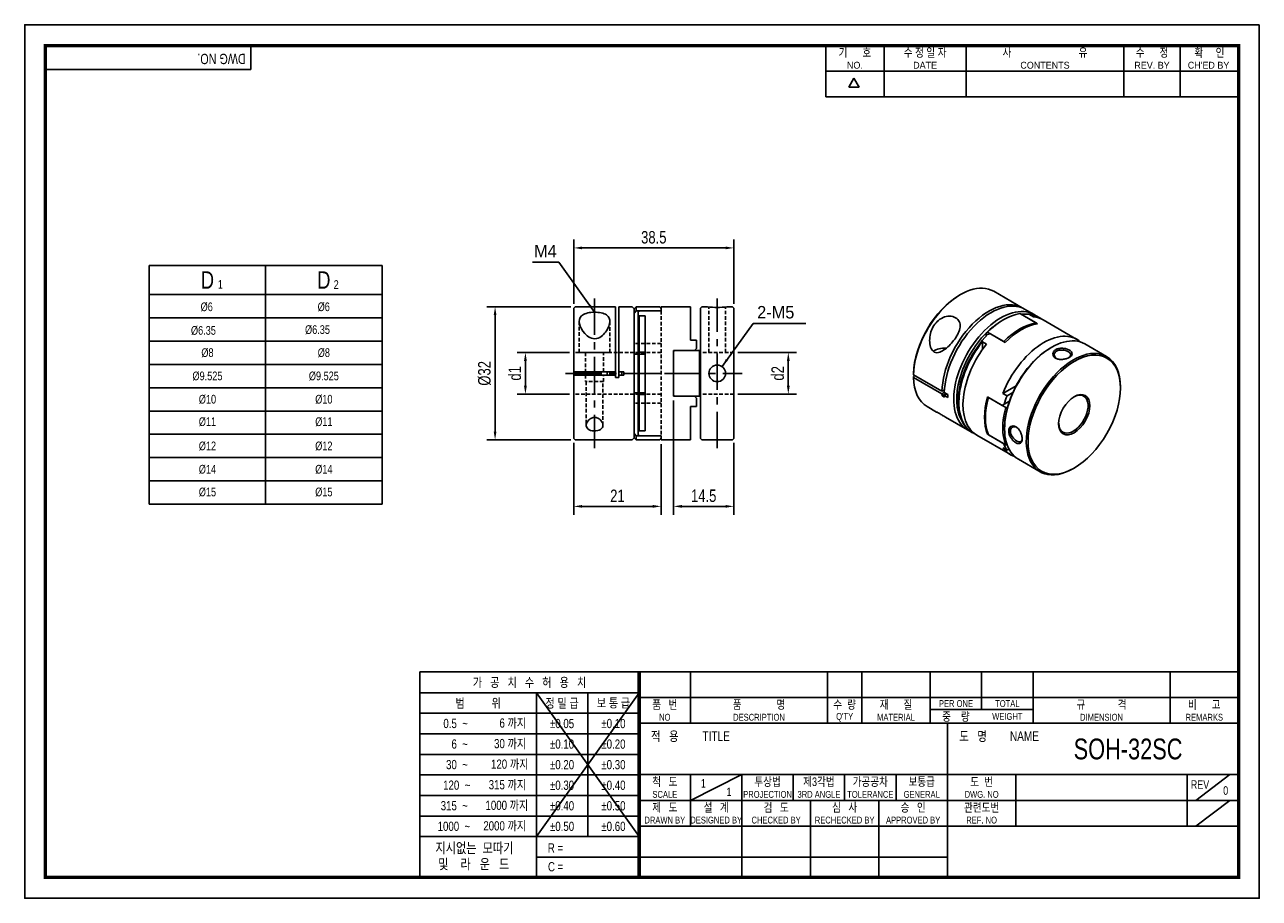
# Model space of a CAD drawing. Header units: millimetres. Extents: x 0 to 297, y 0 to 210.
import ezdxf
from ezdxf.enums import TextEntityAlignment as Align

# ---------------------------------------------------------------- set-up
doc = ezdxf.new("R2010")
doc.units = ezdxf.units.MM
doc.header["$LTSCALE"] = 7
for name, pattern in [('CENTER', [2, 1.25, -0.25, 0.25, -0.25]), ('CENTER2', [1.125, 0.75, -0.125, 0.125, -0.125]), ('DASHED', [0.75, 0.5, -0.25]), ('HIDDEN', [0.375, 0.25, -0.125]), ('HIDDEN2', [0.1875, 0.125, -0.0625]), ('PHANTOM2', [1.25, 0.625, -0.125, 0.125, -0.125, 0.125, -0.125])]:
    doc.linetypes.add(name, pattern=pattern)
doc.layers.get('0').update_dxf_attribs({"linetype": 'CONTINUOUS'})
doc.layers.get('Defpoints').update_dxf_attribs({"linetype": 'CONTINUOUS'})
for name, color, linetype in [('BM', 2, 'CONTINUOUS'), ('C', 1, 'CENTER2'), ('CT', 1, 'CENTER'), ('D', 7, 'CONTINUOUS'), ('DIM', 7, 'CONTINUOUS'), ('H', 3, 'HIDDEN'), ('HD', 4, 'DASHED'), ('P', 4, 'PHANTOM2')]:
    doc.layers.add(name, color=color, linetype=linetype)
doc.styles.get("Standard").update_dxf_attribs({"font": 'Gulim.ttf', "width": 0.8, "height": 3})
doc.dimstyles.new('LIM', dxfattribs={"dimtxt": 2, "dimasz": 2, "dimexe": 2, "dimexo": 1, "dimgap": 1, "dimtad": 1, "dimdec": 3, "dimzin": 9, "dimdsep": 46, "dimtxsty": 'Standard', "dimcen": 3, "dimclrd": 1, "dimclre": 1, "dimadec": 0, "dimazin": 0, "dimtfac": 1, "dimtdec": 3, "dimtmove": 0, "dimatfit": 3, "dimfxl": 0, "dimtolj": 1, "dimtzin": 0, "dimarcsym": 0})

# ---------------------------------------------------------------- blocks, each defined once
blk = doc.blocks.new('*D7')
at = {"layer": 'Defpoints', "color": 0}
for p in [(170.59, 156.34), (132.09, 141.89), (170.59, 141.89)]:
    blk.add_point(p, dxfattribs=at)
at = {"layer": 'DIM', "color": 1, "lineweight": -2}
for p, q in [((132.09, 142.89), (132.09, 158.34)), ((170.59, 142.89), (170.59, 158.34)), ((134.09, 156.34), (168.59, 156.34))]:
    blk.add_line(p, q, dxfattribs=at)
at = {"layer": 'DIM', "color": 1}
for points in [[(134.09, 156.67), (134.09, 156.01), (132.09, 156.34)], [(168.59, 156.67), (168.59, 156.01), (170.59, 156.34)]]:
    blk.add_solid(points, dxfattribs=at)
at = {"layer": 'DIM', "color": 0, "insert": (151.34, 158.88), "char_height": 3, "attachment_point": 5}
blk.add_mtext('\\A1;38.5', dxfattribs=at)
blk = doc.blocks.new('*D8')
at = {"layer": 'Defpoints', "color": 0}
for p in [(132.09, 110.49), (153.09, 110.19), (153.09, 94.21)]:
    blk.add_point(p, dxfattribs=at)
at = {"layer": 'DIM', "color": 1, "lineweight": -2}
for p, q in [((132.09, 109.49), (132.09, 92.21)), ((153.09, 109.19), (153.09, 92.21)), ((134.09, 94.21), (151.09, 94.21))]:
    blk.add_line(p, q, dxfattribs=at)
at = {"layer": 'DIM', "color": 1}
for points in [[(134.09, 94.55), (134.09, 93.88), (132.09, 94.21)], [(151.09, 94.55), (151.09, 93.88), (153.09, 94.21)]]:
    blk.add_solid(points, dxfattribs=at)
at = {"layer": 'DIM', "color": 0, "insert": (142.59, 96.75), "char_height": 3, "attachment_point": 5}
blk.add_mtext('\\A1;21', dxfattribs=at)
blk = doc.blocks.new('*D9')
at = {"layer": 'Defpoints', "color": 0}
for p in [(132.39, 142.19), (113.16, 110.19), (132.39, 110.19)]:
    blk.add_point(p, dxfattribs=at)
at = {"layer": 'DIM', "color": 1, "lineweight": -2}
for p, q in [((131.39, 142.19), (111.16, 142.19)), ((113.16, 140.19), (113.16, 112.19)), ((131.39, 110.19), (111.16, 110.19))]:
    blk.add_line(p, q, dxfattribs=at)
at = {"layer": 'DIM', "color": 1}
for points in [[(112.82, 140.19), (113.49, 140.19), (113.16, 142.19)], [(112.82, 112.19), (113.49, 112.19), (113.16, 110.19)]]:
    blk.add_solid(points, dxfattribs=at)
at = {"layer": 'DIM', "color": 0, "insert": (110.62, 126.19), "char_height": 3, "attachment_point": 5, "rotation": 90}
blk.add_mtext('\\A1;%%c32', dxfattribs=at)
blk = doc.blocks.new('*D10')
at = {"layer": 'Defpoints', "color": 0}
for p in [(120.45, 131.19), (132.09, 131.19), (132.09, 121.19)]:
    blk.add_point(p, dxfattribs=at)
at = {"layer": 'DIM', "color": 1, "lineweight": -2}
for p, q in [((131.09, 131.19), (118.45, 131.19)), ((120.45, 123.19), (120.45, 129.19)), ((131.09, 121.19), (118.45, 121.19))]:
    blk.add_line(p, q, dxfattribs=at)
at = {"layer": 'DIM', "color": 1}
for points in [[(120.12, 129.19), (120.79, 129.19), (120.45, 131.19)], [(120.12, 123.19), (120.79, 123.19), (120.45, 121.19)]]:
    blk.add_solid(points, dxfattribs=at)
at = {"layer": 'DIM', "color": 0, "insert": (117.91, 126.19), "char_height": 3, "attachment_point": 5, "rotation": 90}
blk.add_mtext('\\A1;d1', dxfattribs=at)
blk = doc.blocks.new('*D11')
at = {"layer": 'Defpoints', "color": 0}
for p in [(156.09, 120.69), (170.59, 110.49), (170.59, 94.21)]:
    blk.add_point(p, dxfattribs=at)
at = {"layer": 'DIM', "color": 1, "lineweight": -2}
for p, q in [((156.09, 119.69), (156.09, 92.21)), ((170.59, 109.49), (170.59, 92.21)), ((158.09, 94.21), (168.59, 94.21))]:
    blk.add_line(p, q, dxfattribs=at)
at = {"layer": 'DIM', "color": 1}
for points in [[(158.09, 94.55), (158.09, 93.88), (156.09, 94.21)], [(168.59, 94.55), (168.59, 93.88), (170.59, 94.21)]]:
    blk.add_solid(points, dxfattribs=at)
at = {"layer": 'DIM', "color": 0, "insert": (163.34, 96.75), "char_height": 3, "attachment_point": 5}
blk.add_mtext('\\A1;14.5', dxfattribs=at)
blk = doc.blocks.new('*D12')
at = {"layer": 'Defpoints', "color": 0}
for p in [(170.59, 131.19), (183.69, 131.19), (170.59, 121.19)]:
    blk.add_point(p, dxfattribs=at)
at = {"layer": 'DIM', "color": 1, "lineweight": -2}
for p, q in [((171.59, 131.19), (185.69, 131.19)), ((183.69, 123.19), (183.69, 129.19)), ((171.59, 121.19), (185.69, 121.19))]:
    blk.add_line(p, q, dxfattribs=at)
at = {"layer": 'DIM', "color": 1}
for points in [[(183.36, 129.19), (184.03, 129.19), (183.69, 131.19)], [(183.36, 123.19), (184.03, 123.19), (183.69, 121.19)]]:
    blk.add_solid(points, dxfattribs=at)
at = {"layer": 'DIM', "color": 0, "insert": (181.15, 126.19), "char_height": 3, "attachment_point": 5, "rotation": 90}
blk.add_mtext('\\A1;d2', dxfattribs=at)

msp = doc.modelspace()

# ---------------------------------------------------------------- linework, layer by layer
for p, q in [((54.437, 199.2323), (54.437, 205)), ((192.7139, 192.6407), (192.7139, 205)), ((206.7211, 192.6407), (206.7211, 205)), ((226.4959, 192.6407), (226.4959, 205)), ((264.3976, 192.6407), (264.3976, 205)), ((277.9928, 192.6407), (277.9928, 205)), ((54.437, 199.2323), (5, 199.2323)), ((192.7139, 198.8204), (291.588, 198.8204)), ((198.2565, 194.9765), (199.4924, 197.1172)), ((200.7283, 194.9765), (199.4924, 197.1172)), ((200.7283, 194.9765), (198.2565, 194.9765)), ((192.7139, 192.6407), (291.588, 192.6407)), ((29.9641, 152.1331), (29.9641, 94.7331)), ((29.9641, 152.1331), (85.9641, 152.1331)), ((85.9641, 152.1331), (85.9641, 94.7331)), ((29.9641, 94.7331), (85.9641, 94.7331)), ((95.0758, 54.437), (95.0758, 5)), ((147.8086, 54.437), (95.0758, 54.437)), ((292, 54.437), (147.8086, 54.437)), ((147.8086, 54.437), (147.8086, 5)), ((160.1679, 54.437), (160.1679, 42.0778)), ((193.1259, 54.437), (193.1259, 42.0778)), ((201.3654, 54.437), (201.3654, 42.0778)), ((217.8444, 54.437), (217.8444, 42.0778)), ((230.2037, 54.437), (230.2037, 45.3736)), ((242.563, 54.437), (242.563, 42.0778)), ((275.521, 54.437), (275.521, 42.0778)), ((147.8086, 49.4295), (95.0758, 49.4295)), ((147.8086, 49.4295), (123.0901, 14.8235)), ((123.0901, 49.4295), (147.8086, 14.8235)), ((123.0901, 49.4295), (123.0901, 5)), ((135.4493, 49.4295), (135.4493, 14.8235)), ((147.8086, 48.2574), (292, 48.2574)), ((217.8444, 45.3736), (242.563, 45.3736)), ((147.8086, 44.4858), (95.0758, 44.4858)), ((147.8086, 42.0778), (292, 42.0778)), ((221.9642, 5), (221.9642, 42.0778)), ((147.8086, 39.5421), (95.0758, 39.5421)), ((147.8086, 34.5984), (95.0758, 34.5984)), ((147.8086, 29.7185), (292, 29.7185)), ((160.1679, 23.5389), (172.5271, 29.7185)), ((160.1679, 29.7185), (160.1679, 17.3593)), ((172.5271, 29.7185), (172.5271, 5)), ((184.8864, 29.7185), (184.8864, 23.5389)), ((197.2457, 29.7185), (197.2457, 23.5389)), ((209.6049, 29.7185), (209.6049, 23.5389)), ((238.4432, 29.7185), (238.4432, 17.3593)), ((279.6407, 29.7185), (279.6407, 17.3593)), ((281.7006, 23.5389), (289.9401, 29.7185)), ((147.8086, 29.6547), (95.0758, 29.6547)), ((147.8086, 24.711), (95.0758, 24.711)), ((147.8086, 23.5389), (221.9642, 23.5389)), ((189.0061, 23.5389), (189.0061, 5)), ((205.4852, 23.5389), (205.4852, 5)), ((221.9642, 23.5389), (292, 23.5389)), ((281.7006, 17.3593), (289.9401, 23.5389)), ((147.8086, 19.7673), (95.0758, 19.7673)), ((147.8086, 17.3593), (292, 17.3593)), ((147.8086, 14.8235), (95.0758, 14.8235)), ((147.8086, 9.8798), (123.0901, 9.8798)), ((147.8086, 9.8798), (221.9642, 9.8798))]:
    msp.add_line(p, q)
at = {"color": 4}
for p, q in [((57.9641, 152.1331), (57.9641, 94.7331)), ((29.9641, 145.1331), (85.9641, 145.1331))]:
    msp.add_line(p, q, dxfattribs=at)
at = {"color": 1}
for p, q in [((29.9641, 139.5331), (85.9641, 139.5331)), ((29.9641, 133.9331), (85.9641, 133.9331)), ((29.9641, 128.3331), (85.9641, 128.3331)), ((29.9641, 122.7331), (85.9641, 122.7331)), ((29.9641, 117.1331), (85.9641, 117.1331)), ((29.9641, 111.5331), (85.9641, 111.5331)), ((29.9641, 105.9331), (85.9641, 105.9331)), ((29.9641, 100.3331), (85.9641, 100.3331))]:
    msp.add_line(p, q, dxfattribs=at)
msp.add_lwpolyline([(297, 210), (0, 210), (0, 0), (297, 0)], close=True)
msp.add_lwpolyline([(292, 205, 0.8, 0.8, 0), (5, 205, 0.8, 0.8, 0), (5, 5, 0.8, 0.8, 0), (292, 5, 0.8, 0.8, 0)], format="xyseb", close=True)
at = {"const_width": 0.824}
msp.add_lwpolyline([(147.8086, 5), (147.8086, 54.437)], dxfattribs=at)
at = {"layer": 'BM', "linetype": 'Continuous'}
for p, q in [((239.974, 141.9491), (233.1151, 145.9092)), ((225.1151, 145.1167), (224.9029, 144.9942)), ((132.3949, 142.1926), (132.0949, 141.8926)), ((132.0949, 141.8926), (132.0949, 126.5926)), ((142.0949, 142.1926), (132.3949, 142.1926)), ((142.0949, 142.1926), (142.0949, 126.5926)), ((146.0949, 142.1926), (142.8949, 142.1926)), ((142.8949, 142.1926), (142.8949, 126.5926)), ((146.5949, 141.6926), (146.0949, 142.1926)), ((147.0949, 142.1926), (146.5949, 141.6926)), ((146.5949, 140.684), (146.5949, 141.6926)), ((147.0949, 141.2176), (146.5949, 140.684)), ((146.5949, 140.684), (146.5949, 111.7013)), ((152.5949, 142.1926), (147.0949, 142.1926)), ((147.0949, 141.2176), (147.0949, 142.1926)), ((152.5949, 141.2176), (147.0949, 141.2176)), ((147.5949, 111.3602), (147.5949, 141.025)), ((147.8449, 140.049), (147.8449, 112.3362)), ((149.2449, 140.049), (147.8449, 140.049)), ((153.0949, 141.2176), (148.0949, 141.2176)), ((149.2449, 140.049), (149.2449, 112.3362)), ((153.0949, 141.2176), (153.0949, 142.1926)), ((153.9386, 142.1926), (153.0949, 142.1926)), ((160.1949, 142.1926), (153.9386, 142.1926)), ((160.1949, 142.1926), (160.1949, 134.1926)), ((162.8949, 142.1926), (162.5949, 141.8926)), ((162.5949, 141.8926), (162.5949, 131.6926)), ((164.2949, 142.1926), (162.8949, 142.1926)), ((170.2949, 142.1926), (168.8949, 142.1926)), ((170.5949, 141.8926), (170.2949, 142.1926)), ((170.5949, 141.8926), (170.5949, 110.4926)), ((243.2877, 138.3193), (239.3986, 140.5647)), ((240.1057, 140.4075), (240.1057, 140.1565)), ((243.6413, 138.1152), (240.1057, 140.1565)), ((242.8024, 140.3162), (240.5397, 141.6226)), ((242.6867, 139.7535), (241.6967, 140.325)), ((244.0399, 139.6017), (243.8631, 139.7038)), ((235.5095, 139.1154), (235.156, 138.9113)), ((253.1262, 134.3557), (245.0298, 139.0302)), ((160.1949, 134.1926), (161.5949, 134.1926)), ((161.5949, 132.1926), (161.5949, 134.1926)), ((230.383, 131.9079), (230.383, 133.793)), ((231.373, 133.2215), (230.383, 133.793)), ((231.6204, 136.074), (231.2669, 135.8424)), ((231.2669, 135.1311), (231.2669, 135.8424)), ((235.5095, 133.8286), (231.6204, 136.074)), ((235.8631, 133.6245), (232.3276, 135.6657)), ((147.5949, 130.8391), (146.5949, 130.8391)), ((149.2449, 131.3161), (147.8449, 131.3161)), ((149.2449, 130.8391), (147.8449, 130.8391)), ((156.0949, 131.6926), (156.0949, 120.6926)), ((156.0949, 131.6926), (161.0949, 131.6926)), ((156.3949, 131.6926), (162.2949, 131.6926)), ((161.0949, 131.6926), (161.5949, 132.1926)), ((162.2949, 120.6926), (162.2949, 131.6926)), ((162.2949, 131.6926), (162.5949, 131.6926)), ((162.5949, 120.6926), (162.5949, 131.6926)), ((247.0354, 132.461), (246.8232, 132.3385)), ((260.268, 130.2324), (255.0354, 133.2535)), ((132.3949, 126.5926), (132.0949, 126.5926)), ((132.0949, 126.5926), (132.0949, 125.7926)), ((132.0949, 125.7926), (132.0949, 110.4926)), ((132.0949, 125.7926), (132.3949, 125.7926)), ((142.0949, 126.5926), (132.3949, 126.5926)), ((142.0949, 125.7926), (132.3949, 125.7926)), ((142.0949, 126.5926), (142.0949, 125.7926)), ((142.0949, 125.1926), (142.0949, 125.7926)), ((142.0949, 125.1926), (142.8949, 125.1926)), ((144.0949, 126.5926), (142.8949, 126.5926)), ((142.8949, 126.5926), (142.8949, 125.7926)), ((144.0949, 125.7926), (142.8949, 125.7926)), ((142.8949, 125.1926), (142.8949, 125.7926)), ((144.0949, 126.5926), (144.0949, 125.7926)), ((213.8049, 125.8494), (213.805, 126.0944)), ((220.6638, 121.8894), (213.8049, 125.8494)), ((213.805, 125.4412), (213.8049, 125.1962)), ((220.6638, 121.2362), (213.8049, 125.1962)), ((214.1584, 125.6453), (213.805, 125.4412)), ((221.2578, 122.2324), (220.6638, 121.8894)), ((238.5067, 123.2095), (235.3282, 121.3744)), ((263.5817, 122.663), (263.5817, 122.908)), ((146.5949, 121.5461), (147.5949, 121.5461)), ((147.8449, 121.5461), (149.2449, 121.5461)), ((149.2449, 121.0692), (147.8449, 121.0692)), ((156.0949, 120.6926), (161.0949, 120.6926)), ((156.3949, 120.6926), (162.2949, 120.6926)), ((161.5949, 120.1926), (161.0949, 120.6926)), ((161.5949, 118.1926), (161.5949, 120.1926)), ((162.5949, 120.6926), (162.2949, 120.6926)), ((162.5949, 120.6926), (162.5949, 110.4926)), ((221.2295, 121.5628), (220.6638, 121.2362)), ((221.6538, 121.3179), (220.6824, 120.757)), ((220.6824, 120.757), (221.2481, 120.4304)), ((222.078, 121.0729), (221.2295, 121.5628)), ((221.7952, 121.2362), (221.2295, 120.9096)), ((222.078, 120.4197), (221.2295, 120.9096)), ((231.6028, 120.53), (235.1383, 118.4887)), ((231.727, 120.4582), (231.7093, 120.4479)), ((231.8149, 120.4075), (235.9868, 117.9988)), ((235.3282, 121.3744), (236.3182, 120.8029)), ((235.628, 118.7715), (236.8862, 119.4978)), ((237.7268, 121.6162), (236.3182, 120.8029)), ((160.1949, 110.1926), (160.1949, 118.1926)), ((160.1949, 118.1926), (161.5949, 118.1926)), ((217.1151, 118.1963), (219.3784, 116.8896)), ((235.1383, 118.4887), (235.628, 118.7715)), ((235.9868, 117.9988), (236.4252, 118.0069)), ((221.4931, 115.6687), (226.8024, 112.6033)), ((235.7217, 113.11), (235.7217, 112.8651)), ((132.0949, 110.4926), (132.3949, 110.1926)), ((132.3949, 110.1926), (146.0949, 110.1926)), ((146.0949, 110.1926), (146.5949, 110.6926)), ((146.5949, 111.7013), (147.0949, 111.1677)), ((146.5949, 110.6926), (146.5949, 111.7013)), ((146.5949, 110.6926), (147.0949, 110.1926)), ((152.5949, 111.1677), (147.0949, 111.1677)), ((147.0949, 111.1677), (147.0949, 110.1926)), ((147.0949, 110.1926), (152.5949, 110.1926)), ((149.2449, 112.3362), (147.8449, 112.3362)), ((153.0949, 111.1677), (148.0949, 111.1677)), ((153.0949, 111.1677), (153.0949, 110.1926)), ((153.0949, 110.1926), (153.9386, 110.1926)), ((153.9386, 110.1926), (160.1949, 110.1926)), ((162.5949, 110.4926), (162.8949, 110.1926)), ((162.8949, 110.1926), (170.2949, 110.1926)), ((170.2949, 110.1926), (170.5949, 110.4926)), ((227.8631, 111.991), (228.0399, 111.8889)), ((229.0298, 111.3174), (237.1262, 106.6429)), ((231.6028, 111.5485), (231.7008, 111.6051)), ((231.6028, 111.5485), (235.1383, 109.5072)), ((231.8149, 111.426), (235.9868, 109.0173)), ((235.3282, 108.3105), (236.3182, 107.7389)), ((235.8454, 109.099), (235.628, 108.9735)), ((236.3356, 109.0238), (235.9868, 109.0173)), ((236.7614, 107.9948), (236.3182, 107.7389)), ((239.0354, 105.5406), (244.268, 102.5196)), ((252.268, 103.3121), (252.4801, 103.4345))]:
    msp.add_line(p, q, dxfattribs=at)
msp.add_circle((166.5949, 126.1926), 2, dxfattribs=at)
for centre, radius, start, end in [((153.5949, 126.1926), 16, 110.10551, 112.024313), ((152.5949, 141.6926), 0.5, 0, 90), ((166.5949, 157.4358), 15.4157, 261.419498, 278.580502), ((237.0834, 136.6731), 3.2508, 241.04465, 248.465729), ((156.3949, 131.3926), 0.3, 90, 180), ((149.3415, 126.1926), 9.1899, 177.505341, 182.494659), ((114.7718, 126.1926), 28.8516, 359.205622, 0.794378), ((156.3949, 120.9926), 0.3, 180, 270), ((245.8546, 116.0237), 14.823, 162.659243, 197.621162), ((153.5949, 126.1926), 16, 247.975687, 249.89449), ((152.5949, 110.6926), 0.5, 270, 0)]:
    msp.add_arc(centre, radius, start, end, dxfattribs=at)
for centre, major_axis, start_param, end_param in [((225.1151, 132.0528), (8, 13.8564), 0, 2.33119189), ((224.9029, 132.1752), (7.85, 13.5966), 0.78539816, 2.33071403), ((231.974, 128.0927), (-8, -13.8564), 3.10622994, 5.47278454), ((232.5397, 127.7661), (-8, -13.8564), 3.14159265, 5.47278454), ((234.8024, 126.4597), (8, 13.8564), 0, 3.20793256), ((235.5095, 126.0515), (8, 13.8564), 0.43449082, 1.13630551), ((235.156, 126.2556), (-7.75, -13.4234), 3.45841855, 3.50031744), ((235.8631, 125.8474), (-8, -13.8564), 3.14159265, 3.54259404), ((236.0399, 125.7453), (-8, -13.8564), 3.07968127, 3.40339204), ((237.0298, 125.1738), (-8, -13.8564), 3.14159265, 3.40339204), ((234.8024, 126.4597), (8, 13.8564), 6.2168454, 6.28318531), ((235.156, 126.2556), (7.75, 13.4234), 0.78539816, 1.14813971), ((239.3986, 123.8061), (8, 13.8564), 0.43449082, 1.13630551), ((239.7522, 123.602), (8, 13.8564), 0.43449082, 1.13630551), ((235.156, 126.2556), (7.75, 13.4234), 1.14813971, 2.82257274), ((235.8631, 125.8474), (8, 13.8564), 1.16979494, 3.14159265), ((236.0399, 125.7453), (8, 13.8564), 1.30899694, 3.20350404), ((240.1057, 123.3979), (-22.6274, 0), 5.06329632, 5.09678575), ((247.0354, 119.3971), (-8, -13.8564), 3.14159265, 6.28318531), ((245.1262, 120.4993), (-8, -13.8564), 3.02198339, 4.97418837), ((221.3674, 130.134), (3.675, 0), 1.48091939, 2.44647594), ((237.0298, 125.1738), (8, 13.8564), 1.30899694, 3.14159265), ((246.8232, 119.5195), (-7.85, -13.5966), 3.92699082, 5.13987604), ((252.268, 116.376), (8, 13.8564), 0, 3.92699082), ((252.268, 116.376), (8, 13.8564), 5.49778714, 6.28318531), ((225.1151, 132.0528), (8, 13.8564), 2.3811971, 3.14159265), ((231.974, 128.0927), (-8, -13.8564), 5.52278975, 5.56032791), ((232.5397, 127.7661), (-8, -13.8564), 5.52278975, 5.56032791), ((233.3882, 127.2762), (-8, -13.8564), 5.47278454, 5.52278975), ((242.227, 122.1731), (-8, -13.8564), 5.1468798, 5.84869449), ((242.4392, 122.0507), (-8, -13.8564), 5.1468798, 5.84869449), ((246.1161, 119.9278), (-8, -13.8564), 4.97418837, 5.11339037), ((252.268, 116.376), (-2.5, -4.3301), 0, 3.89742359), ((246.6111, 119.642), (-8, -13.8564), 5.1468798, 5.84869449), ((246.8232, 119.5195), (-7.85, -13.5966), 5.13987604, 5.49778714), ((252.268, 116.376), (-2.5, -4.3301), 5.52735437, 6.28318531), ((241.8735, 122.3773), (11.3137, -19.5959), 5.06329632, 5.09678575), ((245.1262, 120.4993), (8, 13.8564), 2.87979327, 3.26120191), ((246.1161, 119.9278), (-8, -13.8564), 5.88218392, 6.02138592)]:
    msp.add_ellipse(centre, major_axis=major_axis, ratio=0.57735027, start_param=start_param, end_param=end_param, dxfattribs=at)
for major_axis in [(-7.85, -13.5966), (2.65, 4.5899)]:
    msp.add_ellipse((252.4801, 116.2535), major_axis=major_axis, ratio=0.57735027, dxfattribs=at)
for points, knots in [([(140.7699, 138.6826), (140.7699, 139.0378), (140.6924, 139.3597), (140.3369, 139.9406), (140.0584, 140.1898), (139.302, 140.5796), (138.827, 140.7184), (137.7753, 140.8817), (137.1961, 140.9076), (136.0722, 140.8461), (135.5309, 140.7582), (134.6189, 140.4698), (134.2446, 140.2675), (133.4394, 139.5147), (133.3251, 138.8213), (133.657, 137.3205), (134.0772, 136.5086), (135.0583, 135.4065), (135.456, 135.0494), (136.4213, 134.548), (137.0195, 134.4324), (138.1196, 134.6664), (138.5981, 134.9697), (139.374, 135.6417), (139.6925, 136.0256), (140.4664, 137.1769), (140.7699, 137.9723), (140.7699, 138.6826)], [0, 0, 0, 0, 0.0625, 0.0625, 0.125, 0.125, 0.1875, 0.1875, 0.25, 0.25, 0.3125, 0.3125, 0.375, 0.375, 0.5, 0.5, 0.625, 0.625, 0.6875, 0.6875, 0.75, 0.75, 0.8125, 0.8125, 0.875, 0.875, 1, 1, 1, 1]), ([(223.966, 134.7492), (224.2797, 135.2203), (224.5434, 135.6988), (224.9308, 136.6869), (225.0451, 137.1838), (225.0396, 138.1165), (224.9176, 138.5473), (224.4324, 139.2591), (224.0673, 139.5424), (223.1721, 139.893), (222.6444, 139.9586), (221.5752, 139.8504), (221.031, 139.6766), (219.5482, 138.8633), (218.7809, 137.9475), (217.8398, 135.9078), (217.6322, 134.7819), (217.7432, 133.145), (217.855, 132.5933), (218.3113, 131.6592), (218.6866, 131.293), (219.5658, 131.0934), (220.0375, 131.2229), (220.9154, 131.6449), (221.3432, 131.9452), (222.5659, 132.9593), (223.3387, 133.8071), (223.966, 134.7492)], [0, 0, 0, 0, 0.0625, 0.0625, 0.125, 0.125, 0.1875, 0.1875, 0.25, 0.25, 0.3125, 0.3125, 0.375, 0.375, 0.5, 0.5, 0.625, 0.625, 0.6875, 0.6875, 0.75, 0.75, 0.8125, 0.8125, 0.875, 0.875, 1, 1, 1, 1]), ([(243.2877, 138.3193), (243.3399, 138.2892), (243.379, 138.2435), (243.4194, 138.1524), (243.429, 138.1121), (243.4325, 138.0698)], [0, 0, 0, 0, 0.25, 0.25, 0.417381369, 0.417381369, 0.417381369, 0.417381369]), ([(251.278, 130.0115), (251.0613, 129.8864), (250.5418, 129.6721), (249.6326, 129.5041), (248.7244, 129.5505), (247.9503, 129.8185), (247.4446, 130.2893), (247.2678, 130.8687), (247.4624, 131.4493), (247.9819, 131.9222), (248.7618, 132.1994), (249.6721, 132.2566), (250.5804, 132.0997), (251.3545, 131.7839), (251.8598, 131.3608), (252.0355, 130.8913), (251.8397, 130.4215), (251.4947, 130.1366), (251.278, 130.0115)], [0, 0, 0, 0, 0.06305452, 0.12578437, 0.18801384, 0.24991239, 0.31186296, 0.37417457, 0.43687869, 0.50000364, 0.56314195, 0.62585815, 0.68815122, 0.75007841, 0.81198216, 0.87422429, 0.9369509, 1, 1, 1, 1]), ([(251.1815, 129.9609), (251.48, 130.1608), (251.8443, 130.6658), (251.2193, 131.4369), (249.6525, 131.9164), (248.0844, 131.645), (247.4351, 130.6363), (247.8936, 129.9246), (248.3258, 129.7026), (248.3724, 129.6813)], [0.013670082, 0.013670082, 0.013670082, 0.013670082, 0.125009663, 0.249926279, 0.374925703, 0.499997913, 0.625042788, 0.750084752, 0.764539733, 0.764539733, 0.764539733, 0.764539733]), ([(221.4979, 115.6659), (221.2746, 115.795), (221.0375, 115.9385), (220.5392, 116.2431), (220.2728, 116.4069), (219.8232, 116.6707), (219.6412, 116.7692), (219.4201, 116.8793), (219.3713, 116.8978), (219.3675, 116.8969), (219.3674, 116.8968), (219.3674, 116.8967)], [0.129165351, 0.129165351, 0.129165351, 0.129165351, 0.1875, 0.1875, 0.25, 0.25, 0.3125, 0.3125, 0.375, 0.375, 0.377679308, 0.377679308, 0.377679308, 0.377679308]), ([(139.0949, 113.7026), (139.0949, 114.0819), (138.9347, 114.4848), (138.4768, 115.0296), (138.2835, 115.2036), (137.8105, 115.481), (137.5232, 115.5828), (136.9263, 115.6268), (136.6154, 115.5652), (136.0963, 115.3373), (135.8779, 115.1761), (135.3511, 114.6538), (135.1508, 114.2454), (135.0588, 113.483), (135.1718, 113.1159), (135.8103, 112.551), (136.3569, 112.3627), (137.5599, 112.3151), (138.1673, 112.4604), (138.9233, 112.9697), (139.0949, 113.3233), (139.0949, 113.7026)], [0, 0, 0, 0, 0.125, 0.125, 0.1875, 0.1875, 0.25, 0.25, 0.3125, 0.3125, 0.375, 0.375, 0.5, 0.5, 0.625, 0.625, 0.75, 0.75, 0.875, 0.875, 1, 1, 1, 1]), ([(239.9643, 110.4156), (239.9642, 110.1654), (239.89, 109.7241), (239.581, 109.3193), (239.0858, 109.2377), (238.4666, 109.4636), (237.8064, 109.9763), (237.2162, 110.6847), (236.8119, 111.5021), (236.6613, 112.3165), (236.8118, 113.002), (237.2172, 113.46), (237.8071, 113.5964), (238.4679, 113.3941), (239.0871, 112.8564), (239.5817, 112.0931), (239.8908, 111.2219), (239.9644, 110.6655), (239.9643, 110.4156)], [0, 0, 0, 0, 0.06304459, 0.12581106, 0.18809856, 0.25002287, 0.31193395, 0.37416832, 0.4369796, 0.50015935, 0.5631762, 0.6258552, 0.68812481, 0.75008233, 0.81204739, 0.87432369, 0.9370096, 1, 1, 1, 1]), ([(238.7967, 113.0976), (238.7551, 113.1271), (238.3472, 113.39), (237.5025, 113.4312), (236.9528, 112.3658), (237.5011, 110.8719), (238.6999, 109.7541), (239.6808, 109.5977), (239.9362, 110.1662), (239.9599, 110.525)], [0.235552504, 0.235552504, 0.235552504, 0.235552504, 0.249913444, 0.37491906, 0.499832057, 0.625054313, 0.74997146, 0.874959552, 0.986386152, 0.986386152, 0.986386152, 0.986386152])]:
    msp.add_open_spline(points, degree=3, knots=knots, dxfattribs=at)
for points in [[(231.7084, 120.4474), (231.7195, 120.4537), (231.7562, 120.4414), (231.8149, 120.4075)], [(231.7273, 111.5364), (231.7458, 111.4886), (231.7754, 111.4489), (231.8149, 111.426)]]:
    msp.add_open_spline(points, degree=3, dxfattribs=at)
at = {"layer": 'C'}
msp.add_line((147.8086, 49.4295), (147.8086, 49.3961), dxfattribs=at)
at = {"layer": 'CT'}
for p, q in [((137.0949, 144.1926), (137.0949, 108.1926)), ((166.5949, 108.1926), (166.5949, 144.1926)), ((130.0949, 126.1926), (153.9386, 126.1926)), ((153.9386, 126.1926), (172.5949, 126.1926))]:
    msp.add_line(p, q, dxfattribs=at)
at = {"layer": 'D', "color": 4, "linetype": 'HIDDEN2'}
for p, q in [((164.5949, 131.1926), (164.5949, 142.1504)), ((168.5949, 131.1926), (168.5949, 142.1504))]:
    msp.add_line(p, q, dxfattribs=at)
at = {"layer": 'H'}
msp.add_line((147.8086, 49.3128), (147.8086, 49.2711), dxfattribs=at)
at = {"layer": 'HD', "linetype": 'HIDDEN2'}
for p, q in [((153.0949, 141.2176), (153.0949, 111.1677)), ((133.4199, 138.68), (133.4199, 131.1926)), ((140.7699, 131.1926), (140.7699, 138.6826)), ((153.0949, 131.1926), (132.0949, 131.1926)), ((140.7699, 131.1926), (133.4199, 131.1926)), ((134.9449, 131.1926), (134.9449, 126.5926)), ((139.2449, 126.5926), (139.2449, 131.1926)), ((153.0949, 133.3926), (146.5949, 133.3926)), ((170.5949, 131.1926), (162.5949, 131.1926)), ((134.9449, 125.7926), (134.9449, 124.1926)), ((139.2449, 124.1926), (139.2449, 125.7926)), ((139.2449, 124.1926), (134.9449, 124.1926)), ((135.0949, 124.1926), (135.0949, 113.7029)), ((139.0949, 113.7026), (139.0949, 124.1926)), ((153.0949, 121.1926), (132.0949, 121.1926)), ((153.0949, 118.9926), (146.5949, 118.9926)), ((170.5949, 121.1926), (162.5949, 121.1926))]:
    msp.add_line(p, q, dxfattribs=at)
at = {"layer": 'P'}
msp.add_line((147.8086, 49.221), (147.8086, 49.1627), dxfattribs=at)

# ---------------------------------------------------------------- texts
at = {"color": 0}
for s, insert, char_height, width, attachment_point in [('D', (43.9641, 148.6331), 4.2, 28, 5), ('1', (46.4599, 148.658), 2.1, 6.3, 1), ('D', (71.9641, 148.6331), 4.2, 28, 5), ('2', (74.3303, 148.5775), 2.1, 3.36, 1), ('%%c8', (43.9641, 131.1331), 2.1, 28, 5), ('%%c8', (71.9641, 131.1331), 2.1, 28, 5), ('%%c9.525', (43.9641, 125.5331), 2.1, 28, 5), ('%%c9.525', (71.9641, 125.5331), 2.1, 28, 5), ('%%c10', (43.9641, 119.9331), 2.1, 28, 5), ('%%c10', (71.9641, 119.9331), 2.1, 28, 5), ('%%C11', (43.9641, 114.5309), 2.1, 28, 5), ('%%C11', (71.9641, 114.5309), 2.1, 28, 5), ('%%c12', (43.9641, 108.7026), 2.1, 28, 5), ('%%c12', (71.9641, 108.7026), 2.1, 28, 5), ('%%c14', (43.9641, 103.1026), 2.1, 28, 5), ('%%c14', (71.9641, 103.1026), 2.1, 28, 5), ('%%C15', (43.9641, 97.6394), 2.1, 28, 5), ('%%C15', (71.9641, 97.6394), 2.1, 28, 5)]:
    msp.add_mtext(s, dxfattribs=dict(at, insert=insert, char_height=char_height, width=width, attachment_point=attachment_point))
at = {"layer": 'D', "width": 0.8}
for s, height, p in [('확     인', 2.05988, (284.9964, 203.3521)), ('기      호', 2.05988, (199.7175, 203.3521)), ('수 정 일 자', 2.05988, (216.6085, 203.3521)), ('사                           유', 2.059877, (245.4468, 203.3521)), ('수      정', 2.05988, (271.1952, 203.3521)), ('가   공   치   수   허   용   치', 2.224667, (121.4422, 51.9333)), ('범          위', 2.224667, (109.0829, 46.9576)), ('정 밀 급', 2.22467, (129.2697, 46.9576)), ('보 통 급', 2.22467, (141.629, 46.9576)), ('품   번', 2.05988, (153.9882, 46.6095)), ('품              명', 2.059877, (176.6469, 46.6095)), ('수  량', 2.05988, (197.2457, 46.6095)), ('재      질', 2.05988, (209.6049, 46.6095)), ('PER ONE', 1.6479, (224.0241, 46.8155)), ('TOTAL', 1.6479, (236.3833, 46.8155)), ('규             격', 2.059877, (259.042, 46.6095)), ('비      고', 2.05988, (283.7605, 46.6095)), ('NO', 1.6479, (153.9882, 43.5197)), ('DESCRIPTION', 1.647902, (176.6469, 43.5197)), ("Q'TY", 1.6479, (197.2457, 43.5197)), ('MATERIAL', 1.6479, (209.6049, 43.5197)), ('중    량', 2.05988, (224.0241, 43.7257)), ('WEIGHT', 1.6479, (236.3833, 43.7257)), ('DIMENSION', 1.6479, (259.042, 43.5197)), ('REMARKS', 1.6479, (283.7605, 43.5197)), ('%%p0.05', 2.22467, (129.2697, 42.0139)), ('%%p0.10', 2.22467, (141.629, 42.0139)), ('%%p0.10', 2.22467, (129.2697, 37.0702)), ('%%p0.20', 2.22467, (141.629, 37.0702)), ('적   용', 2.30706, (153.9882, 38.988)), ('TITLE', 2.30706, (166.3475, 38.988)), ('도   명', 2.30706, (228.1438, 38.988)), ('NAME', 2.30706, (240.5031, 38.988)), ('SOH-32SC', 5, (265.4275, 35.8982)), ('%%p0.20', 2.22467, (129.2697, 32.1265)), ('%%p0.30', 2.22467, (141.629, 32.1265)), ('%%p0.30', 2.22467, (129.2697, 27.1828)), ('%%p0.40', 2.22467, (141.629, 27.1828)), ('척   도', 2.05988, (153.9882, 28.0706)), ('1', 2.0599, (163.2577, 27.6586)), ('1', 2.0599, (169.4373, 25.5988)), ('투상법', 2.05988, (178.7068, 28.0706)), ('제3각법', 2.05988, (191.066, 28.0706)), ('가공공차', 2.05988, (203.4253, 28.0706)), ('보통급', 2.05988, (215.7845, 28.0706)), ('도  번', 2.05988, (230.2037, 28.0706)), ('REV', 2.05988, (282.7306, 27.3497)), ('0', 2.0599, (288.9102, 25.9078)), ('%%p0.40', 2.22467, (129.2697, 22.2391)), ('%%p0.50', 2.22467, (141.629, 22.2391)), ('SCALE', 1.6479, (153.9882, 24.9808)), ('PROJECTION', 1.6479, (178.7068, 24.9808)), ('3RD ANGLE', 1.6479, (191.066, 24.9808)), ('TOLERANCE', 1.6479, (203.4253, 24.9808)), ('GENERAL', 1.6479, (215.7845, 24.9808)), ('DWG. NO', 1.6479, (230.2037, 24.9808)), ('제   도', 2.05988, (153.9882, 21.891)), ('설   계', 2.05988, (166.3475, 21.891)), ('검   도', 2.05988, (180.7666, 21.891)), ('심   사', 2.05988, (197.2457, 21.891)), ('승   인', 2.05988, (213.7247, 21.891)), ('관련도번', 2.05988, (230.2037, 21.891)), ('%%p0.50', 2.22467, (129.2697, 17.2954)), ('%%p0.60', 2.22467, (141.629, 17.2954)), ('REF. NO', 1.6479, (230.2037, 18.8012))]:
    msp.add_text(s, height=height, dxfattribs=at).set_placement(p, align=Align.MIDDLE)
msp.add_text('DWG NO.', height=2.47185, rotation=180, dxfattribs=at).set_placement((53.1681, 203.0007))
at = {"layer": 'D'}
for s, p in [('NO.', (199.7175, 200.2623)), ('DATE', (216.6085, 200.2623)), ('CONTENTS', (245.4468, 200.2623)), ('REV. BY', (271.1952, 200.2623)), ("CH'ED BY", (284.7904, 200.2623))]:
    msp.add_text(s, height=1.6479, dxfattribs=at).set_placement(p, align=Align.MIDDLE)
at = {"layer": 'D', "width": 0.8}
for s, height, p in [('DRAWN BY', 1.6479, (153.9882, 17.9772)), ('DESIGNED BY', 1.647902, (166.3475, 17.9772)), ('CHECKED BY', 1.6479, (180.7666, 17.9772)), ('RECHECKED BY', 1.647902, (197.2457, 17.9772)), ('APPROVED BY', 1.647902, (213.7247, 17.9772))]:
    msp.add_text(s, height=height, dxfattribs=at).set_placement(p, align=Align.CENTER)
at = {"layer": 'D', "linetype": 'ByBlock', "width": 0.8}
for s, height, p in [('지시없는  모따기', 2.47185, (98.783, 10.8675)), ('및    라   운   드', 2.471852, (99.4623, 6.9968))]:
    msp.add_text(s, height=height, dxfattribs=at).set_placement(p)
at = {"layer": 'D', "width": 0.8}
for s, p in [('R = ', (125.8389, 10.9999)), ('C = ', (125.878, 6.4776))]:
    msp.add_text(s, height=2.22467, dxfattribs=at).set_placement(p)
at = {"layer": 'D', "char_height": 2.22467, "attachment_point": 6}
for s, insert, width in [('0.5  ~', (106.6111, 42.0139), 8.231062), ('6 까지', (120.6182, 42.0139), 9.803532), ('30 까지', (120.6182, 37.0702), 9.803491), ('6  ~', (106.6111, 37.0702), 8.231022), ('30  ~', (106.6111, 32.1265), 8.231022), ('120 까지', (121.1758, 32.1265), 12.652424), ('120  ~', (107.1976, 27.1828), 8.937991), ('315 까지', (120.6182, 27.1828), 12.097781), ('1000 까지', (121.1426, 22.2391), 13.382285), ('315  ~', (106.6111, 22.2391), 9.885083), ('1000  ~', (107.1704, 17.2954), 14.528725), ('2000 까지', (120.6182, 17.2954), 12.974319)]:
    msp.add_mtext(s, dxfattribs=dict(at, insert=insert, width=width))
at = {"layer": 'DIM'}
for s, p in [('M4', (122.5469, 154.0801)), ('2-M5', (176.2009, 139.3833))]:
    msp.add_text(s, height=3, dxfattribs=at).set_placement(p)
at = {"layer": 'DIM', "color": 0, "char_height": 2.1, "attachment_point": 1}
for s, insert, width in [('%%C6', (42.3214, 143.2437), 20.6), ('%%C6', (70.4743, 143.2502), 20.6), ('%%C6.35', (40.0021, 137.5644), 20.9), ('%%C6.35', (67.4447, 137.7557), 20.9)]:
    msp.add_mtext(s, dxfattribs=dict(at, insert=insert, width=width))

# ---------------------------------------------------------------- dimensions: what is measured, and where the dimension line sits
at = {"layer": 'DIM'}
for base, p1, p2, picture, middle in [((170.5949, 156.3413), (132.0949, 141.8926), (170.5949, 141.8926), '*D7', (151.3449, 158.8792)), ((170.5949, 94.2118), (156.0949, 120.6926), (170.5949, 110.4926), '*D11', (163.3449, 96.7537)), ((153.0949, 94.2118), (132.0949, 110.4926), (153.0949, 110.1926), '*D8', (142.5949, 96.7537))]:
    dim = msp.add_linear_dim(base=base, p1=p1, p2=p2, dimstyle='LIM', dxfattribs=at)
    dim.commit()
    dim.dimension.update_dxf_attribs({"geometry": picture, "text_midpoint": middle})
for base, p1, p2, text, picture, middle in [((113.1554, 110.1926), (132.3949, 142.1926), (132.3949, 110.1926), '%%c<>', '*D9', (110.6175, 126.1926)), ((120.4536, 131.1926), (132.0949, 121.1926), (132.0949, 131.1926), 'd1', '*D10', (117.9097, 126.1926)), ((183.6936, 131.1926), (170.5949, 121.1926), (170.5949, 131.1926), 'd2', '*D12', (181.1517, 126.1926))]:
    dim = msp.add_linear_dim(base=base, p1=p1, p2=p2, angle=90, text=text, dimstyle='LIM', dxfattribs=at)
    dim.commit()
    dim.dimension.update_dxf_attribs({"geometry": picture, "text_midpoint": middle})

# ---------------------------------------------------------------- leaders
for points in [[(137.0949, 140.8894), (128.4857, 152.8894), (122.1244, 152.8894)], [(167.7608, 127.8177), (175.2041, 138.1926), (187.9268, 138.1926)]]:
    msp.add_leader(points, dimstyle='LIM', override={"dimgap": 1, "dimtad": 0}, dxfattribs=at)

doc.saveas('drawing.dxf')
